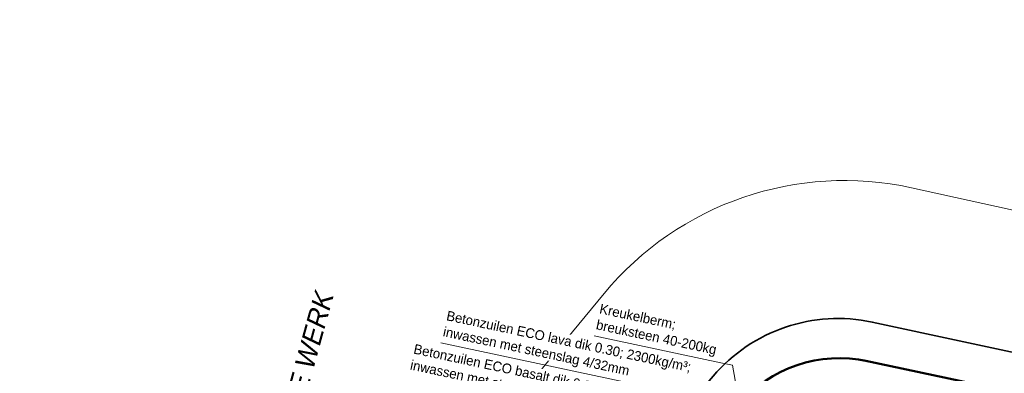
# Model space of a CAD drawing. Header units: metres. Extents: x 63663 to 67388, y 393975 to 407310.
# Tile 12 of 49: x 64605 to 64857, y 403437 to 403528. Entities that reach past the tile are written whole.
import ezdxf
from ezdxf.enums import TextEntityAlignment as Align

# ---------------------------------------------------------------- set-up
doc = ezdxf.new("R2010")
doc.units = ezdxf.units.M
doc.linetypes.add('KAVELGRENS', pattern=[21.875, 6.25, -3.125, 6.25, -3.125, 0, -3.125])
doc.linetypes.add('SECTIEGRENS', pattern=[10.5, 5, -1, 0.5, -1, 0.5, -1, 0.5, -1])
for name, color, linetype, lineweight in [('maatvoering-leadr', 7, 'Continuous', 30), ('sn-arcering_lgrijs', 9, 'Continuous', 20), ('TM-Beginwerk', 11, 'KAVELGRENS', 60), ('TM-invloedsgrens', 6, 'SECTIEGRENS', 20), ('TM-Kreukelberm', 43, 'Continuous', 50), ('TM-Maatlijnen', 1, 'Continuous', 13), ('TM-Werkgrens', 62, 'PBZ-WERKGRENS', 35)]:
    doc.layers.add(name, color=color, linetype=linetype, lineweight=lineweight)
doc.styles.add('ISO', font='isocp.shx', dxfattribs={"height": 2.5})
doc.styles.add('StagCAD', font='StagCAD.ttf')
doc.linetypes.add('PBZ-WERKGRENS', pattern='A,5.5,-1.05,["O",StagCAD,S=2,R=0,X=0,Y=-1],-3.45', length=10)
doc.dimstyles.new('leader 1_1000', dxfattribs={"dimtxt": 2.5, "dimasz": 3, "dimexe": 0, "dimexo": 0, "dimgap": 1, "dimtad": 1, "dimrnd": 0.001, "dimzin": 1, "dimdsep": 46, "dimtxsty": 'StagCAD', "dimblk1": 'RAD_PIJL', "dimblk2": 'RAD_PIJL', "dimsah": 1, "dimcen": 0.09, "dimse1": 1, "dimse2": 1, "dimclrd": 1, "dimclre": 1, "dimclrt": 7, "dimazin": 0, "dimtfac": 1, "dimtix": 1, "dimtmove": 0, "dimatfit": 0, "dimfxl": 1, "dimtvp": 0.8299999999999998, "dimtolj": 1, "dimtzin": 0, "dimlwd": 15, "dimarcsym": 0})

# ---------------------------------------------------------------- blocks, each defined once
blk = doc.blocks.new('*U20')
at = {"layer": 'TM-Beginwerk', "ltscale": 0.5}
blk.add_lwpolyline([(3, 0), (60, 0)], dxfattribs=at)
at = {"layer": 'TM-Beginwerk', "style": 'StagCAD', "oblique": 10}
blk.add_text('EINDE WERK', height=5, dxfattribs=at).set_placement((62.30468798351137, 3.6e-15), align=Align.MIDDLE_LEFT)
at = {"layer": 'TM-invloedsgrens', "color": 3, "lineweight": 35, "style": 'ISO', "width": 0.9}
blk.add_attdef('METRWG-LZ', text='', height=3, rotation=360, dxfattribs=at).set_placement((30, 0.4999999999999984), align=Align.BOTTOM_LEFT)
blk = doc.blocks.new('RAD_PIJL')
at = {"color": 1, "linetype": 'Continuous'}
blk.add_solid([(-2.828427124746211, -0.75), (-2.828427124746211, 0.75), (0, 0)], dxfattribs=at)

msp = doc.modelspace()

# ---------------------------------------------------------------- hatches: boundary and pattern name
at = {"layer": 'sn-arcering_lgrijs'}
h = msp.add_hatch(color=256, dxfattribs=at)
h.dxf.hatch_style = 1
edge = h.paths.add_edge_path()
edge.add_line((65551.68383113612, 403267.4436287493), (65556.79896681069, 403278.4124796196))
edge.add_line((65556.79896681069, 403278.4124796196), (65501.98403396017, 403292.0669708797))
edge.add_arc((65153.17913577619, 401919.7206210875), 1415.980000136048, 75.73928053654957, 77.41508903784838)
edge.add_line((65461.70166963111, 403301.6805361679), (65456.55944140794, 403290.6535882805))
edge.add_arc((65153.17913574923, 401919.7206210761), 1404.100000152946, 75.73812834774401, 77.52184026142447, ccw=False)
edge.add_arc((1544873.313091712, 6342005.496034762), 6120212.589272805, 256.0119559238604, 256.0124633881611)

# ---------------------------------------------------------------- linework, layer by layer
at = {"layer": 'TM-Kreukelberm'}
msp.add_line((64821.17124137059, 403440.3436923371), (65038.24991288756, 403393.8556370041), dxfattribs=at)
msp.add_lwpolyline([(64752.5860266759, 403388.6385437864, 0.04143248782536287), (64765.23617067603, 403401.103120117), (64789.00826743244, 403428.9741104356, -0.2755656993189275), (64822.01589816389, 403440.1628065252)], format="xyb", dxfattribs=at)
at = {"layer": 'TM-Maatlijnen', "ltscale": 5}
msp.add_line((64754.56711763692, 403457.4517281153), (64725.60543934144, 403422.5358277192), dxfattribs=at)
msp.add_lwpolyline([(65301.70309783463, 403381.749059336), (64833.28573933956, 403484.5189283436)], dxfattribs=at)
msp.add_arc((64816.14166306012, 403406.3775139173), 80, 77.62548097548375, 140.3253249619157, dxfattribs=at)
at = {"layer": 'TM-Werkgrens', "flags": 128}
msp.add_lwpolyline([(64655.81037836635, 403376.5943377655, 0.2588739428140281), (64749.37427798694, 403397.453627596), (64782.51513038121, 403436.3087771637, -0.2755656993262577), (64823.26529177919, 403450.1219822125), (65040.51731226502, 403403.5957348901), (65040.5294874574, 403403.5929658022, -0.001570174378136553), (65064.97208703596, 403397.9530300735, 0.001570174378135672), (65089.23109025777, 403392.3554577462), (65346.55784040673, 403337.255698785), (65347.0902838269, 403339.7494923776), (65368.29594102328, 403335.2019227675), (65413.98058923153, 403326.7338984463, -0.01639981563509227), (65505.64433647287, 403306.6135668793), (65682.51549929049, 403262.5546650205), (65845.31362656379, 403219.7025191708, -0.06535252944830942), (65949.16225359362, 403177.2692955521, -0.009352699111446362), (65974.22056887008, 403162.3285103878), (66106.06852412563, 403079.4593953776, -0.2257317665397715), (66131.34173926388, 403039.5335731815), (66153.19705109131, 402864.2159386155)], format="xyb", dxfattribs=at)

# ---------------------------------------------------------------- block references
at = {"layer": 'TM-Beginwerk', "rotation": 74.61236324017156}
msp.add_blockref('*U20', (64655.09476649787, 403356.5926429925), dxfattribs=at).add_auto_attribs({'METRWG-LZ': 'dp803'})

# ---------------------------------------------------------------- leaders
at = {"layer": 'maatvoering-leadr', "annotation_type": 0, "has_hookline": 1, "hookline_direction": 1, "text_width": 32.25, "horizontal_direction": (0.9781591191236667, -0.207857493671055, 0)}
msp.add_leader([(64790.00055618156, 403425.2043354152), (64787.42718335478, 403439.0804309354), (64784.49270599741, 403439.7040034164)], dimstyle='leader 1_1000', override={"dimgap": 1, "dimtad": 1}, dxfattribs=at)

# ---------------------------------------------------------------- next in the draw order: texts
at = {"layer": 'maatvoering-leadr', "color": 7, "insert": (64752.17677278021, 403447.5934242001), "char_height": 2.5, "attachment_point": 7, "rotation": 348.00317462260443, "style": 'StagCAD', "bg_fill": 3, "box_fill_scale": 1.199999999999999, "bg_fill_color": 256, "bg_fill_transparency": 0}
msp.add_mtext('Kreukelberm;\\Pbreuksteen 40-200kg', dxfattribs=at)

# ---------------------------------------------------------------- next in the draw order: texts
at = {"layer": 'maatvoering-leadr', "color": 7, "insert": (64704.56140119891, 403437.3060864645), "char_height": 2.5, "attachment_point": 7, "rotation": 348.00317462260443, "style": 'StagCAD', "bg_fill": 3, "box_fill_scale": 1.199999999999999, "bg_fill_color": 256, "bg_fill_transparency": 0}
msp.add_mtext('\\A1;Betonzuilen ECO basalt dik 0.35; 2300kg/m³;\\Pinwassen met steenslag 4/32mm', dxfattribs=at)

# ---------------------------------------------------------------- next in the draw order: leaders
at = {"layer": 'maatvoering-leadr', "annotation_type": 0, "has_hookline": 1, "hookline_direction": 1, "text_width": 64.125, "horizontal_direction": (0.9781591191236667, -0.207857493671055, 0)}
msp.add_leader([(64783.78827130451, 403410.9168493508), (64779.39888658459, 403430.6879149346), (64776.46440922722, 403431.3114874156)], dimstyle='leader 1_1000', override={"dimgap": 1, "dimtad": 1}, dxfattribs=at)

# ---------------------------------------------------------------- next in the draw order: texts
at = {"layer": 'maatvoering-leadr', "color": 7, "insert": (64712.96965408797, 403445.8263658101), "char_height": 2.5, "attachment_point": 7, "rotation": 348.00317462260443, "style": 'StagCAD', "bg_fill": 3, "box_fill_scale": 1.199999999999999, "bg_fill_color": 256, "bg_fill_transparency": 0}
msp.add_mtext('\\A1;Betonzuilen ECO lava dik 0.30; 2300kg/m³;\\Pinwassen met steenslag 4/32mm', dxfattribs=at)

doc.saveas('drawing.dxf')
